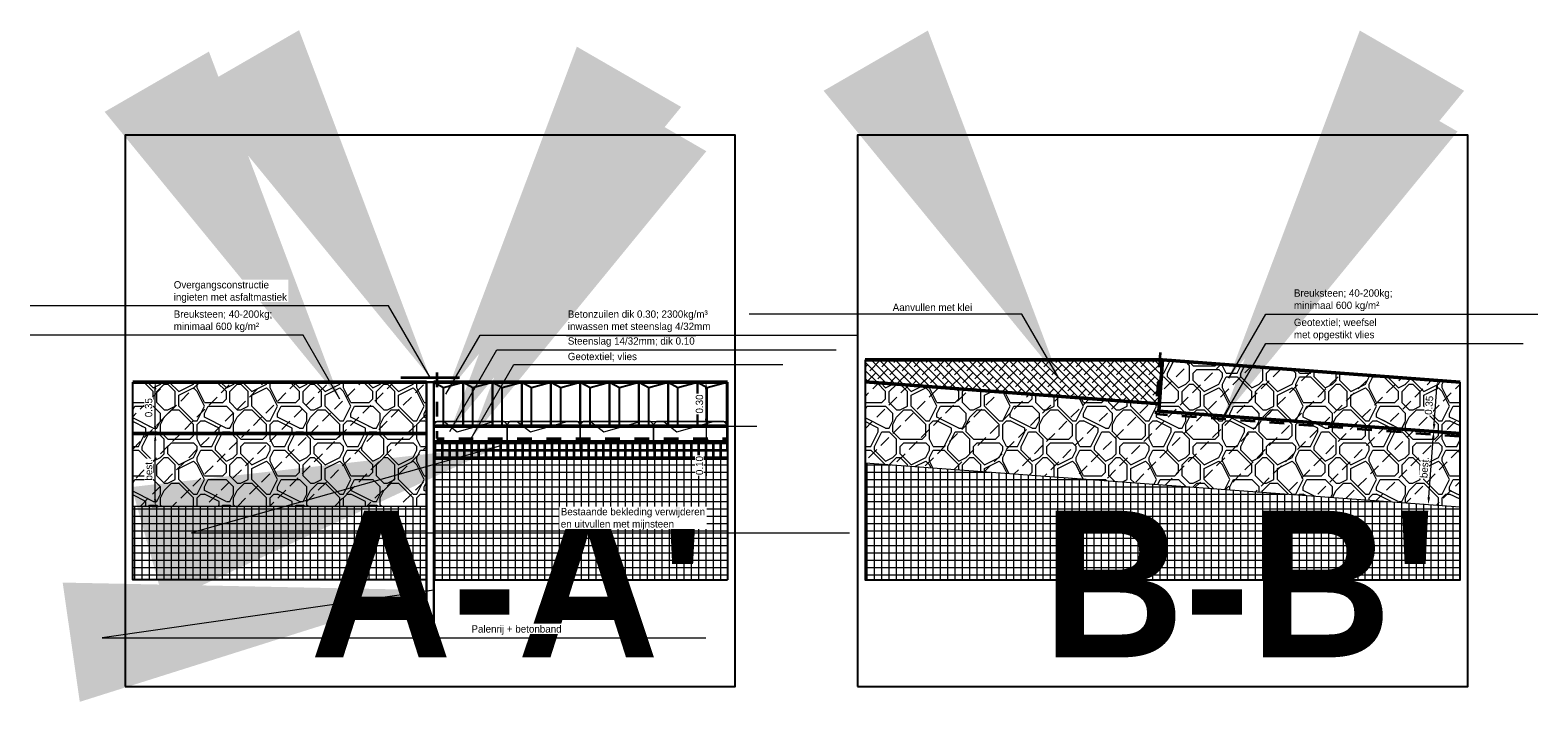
# Model space of a CAD drawing. Header units: metres. Extents: x -256 to 430, y -135 to 172.
# Tile 29 of 29: x 398.94 to 409.23, y 86.03 to 90.62. Entities that reach past the tile are written whole.
import ezdxf

# ---------------------------------------------------------------- set-up
doc = ezdxf.new("R2010")
doc.units = ezdxf.units.M
doc.header["$LTSCALE"] = 0.1
doc.linetypes.add('geotextiel', pattern=[0.2, -0.1, 0.1])
for name, color, linetype, lineweight in [('DP-BS-arcering_haringmanblokken', 25, 'Continuous', 0), ('DP-BS-arcering_klei', 253, 'Continuous', 0), ('DP-BS-arcering_kreukelberm', 253, 'Continuous', 0), ('DP-BS-arcering_mijnsteen', 253, 'Continuous', 0), ('DP-BS-profiel', 2, 'Continuous', 25), ('DP-NW-arcering_betonzuilen', 6, 'Continuous', 25), ('DP-NW-arcering_klei', 1, 'Continuous', 18), ('DP-NW-arcering_mijnsteen', 7, 'Continuous', 35), ('DP-NW-arcering_overlaging', 1, 'Continuous', 18), ('DP-NW-geotextiel-DETAIL', 150, 'geotextiel', 35), ('DP-NW-Opsluiting', 3, 'Continuous', 30), ('DP-NW-profiel', 4, 'Continuous', 50), ('DP-Uitvullaag', 1, 'Uitvullaag', 18), ('maatvoering-leadr', 7, 'Continuous', 30), ('maatvoering-lin', 7, 'Continuous', 30)]:
    doc.layers.add(name, color=color, linetype=linetype, lineweight=lineweight)
doc.layers.add('DP-NW-arcrand', color=142, linetype='Continuous', plot=False)
doc.layers.add('TO-Viewport', color=152, linetype='Continuous', plot=False)
doc.layers.add('DP-NW-asfaltmastiek', color=3, linetype='Continuous')
doc.styles.add('StagCAD', font='StagCAD.ttf')
doc.styles.add('WZE-vet', font='arialbd.ttf', dxfattribs={"width": 0.96})
doc.linetypes.add('Uitvullaag', pattern='A,0,-0.005,[191,UITVULLAAG.shx,S=0.007,R=0,X=0,Y=0],-0.5', length=0.505)
doc.dimstyles.new('GM-maatvoering', dxfattribs={"dimtxt": 2.5, "dimasz": 2.5, "dimexe": 1, "dimexo": 0, "dimgap": 1, "dimtad": 1, "dimrnd": 0.001, "dimzin": 1, "dimdsep": 46, "dimtxsty": 'StagCAD', "dimcen": 0.09, "dimclrd": 1, "dimclre": 1, "dimclrt": 7, "dimazin": 0, "dimtfac": 1, "dimtix": 1, "dimtmove": 0, "dimatfit": 3, "dimfxl": 1, "dimfxlon": 1, "dimtvp": 0.83, "dimtolj": 1, "dimtzin": 0, "dimlwd": 15, "dimlwe": 15, "dimarcsym": 0})
pattern_1 = [(90, (-200, 3e-14), (-0.05, -3e-17), []), (180, (-200, 3e-14), (4e-17, -0.05), [])]
pattern_2 = [(0, (-199.65, 0.025), (0.5, 0.5), [0.025, -0.025, 0.05, -0.4]), (0, (-199.85, 0.05), (0.5, 0.5), [0.125, -0.375]), (0, (-199.875, 0.075), (0.5, 0.5), [0.125, -0.375]), (0, (-199.65, 0.2), (0.5, 0.5), [0.025, -0.475]), (0, (-199.9, 0.25), (0.5, 0.5), [0.075, -0.425]), (0, (-199.9, 0.275), (0.5, 0.5), [0.075, -0.425]), (0, (-199.6, 0.3), (0.5, 0.5), [0.15, -0.35]), (0, (-199.625, 0.325), (0.5, 0.5), [0.15, -0.35]), (0, (-199.75, 0.375), (0.5, 0.5), [0.05, -0.45]), (0, (-199.725, 0.4), (0.5, 0.5), [0.025, -0.475]), (0, (-199.95, 0.45), (0.5, 0.5), [0.025, -0.025, 0.025, -0.425]), (90, (-199.95, 0.35), (-0.5, 0.5), [0.075, -0.425]), (90, (-199.925, 0.175), (-0.5, 0.5), [0.025, -0.05, 0.025, -0.05, 0.1, -0.25]), (90, (-199.875, 0.475), (-0.5, 0.5), [0.025, -0.475]), (90, (-199.8, 0.25), (-0.5, 0.5), [0.025, -0.475]), (90, (-199.775, 0.375), (-0.5, 0.5), [0.025, -0.475]), (90, (-199.725, 0.1), (-0.5, 0.5), [0.05, -0.45]), (90, (-199.7, 0.075), (-0.5, 0.5), [0.075, -0.425]), (90, (-199.675, 0.375), (-0.5, 0.5), [0.05, -0.025, 0.05, -0.375]), (90, (-199.65, 0.225), (-0.5, 0.5), [0.1, -0.4]), (90, (-199.625, 0.225), (-0.5, 0.5), [0.05, -0.45]), (90, (-199.575, 0.05), (-0.5, 0.5), [0.1, -0.4]), (90, (-199.55, 0.05), (-0.5, 0.5), [0.075, -0.425]), (45, (-199.75, 0.075), (0, 0.5), [0.03535533, -0.67175145]), (45, (-199.675, 0.2), (0, 0.5), [0.03535533, -0.67175145]), (45, (-199.625, 0.275), (0, 0.5), [0.03535533, -0.67175145]), (45, (-199.975, 0.325), (0, 0.5), [0.03535533, -0.67175145]), (45, (-199.925, 0.425), (0, 0.5), [0.03535533, -0.67175145]), (45, (-199.7, 0.15), (0, 0.5), [0.0707105, -0.6363963]), (45, (-199.65, 0.475), (0, 0.5), [0.0707105, -0.6363963]), (135, (-199.675, 3e-14), (-0.5, 0), [0.0707105, -0.6363963]), (135, (-199.65, 0.025), (-0.5, 0), [0.0707105, -0.6363963]), (135, (-199.575, 0.15), (-0.5, 0), [0.0707105, -0.6363963]), (135, (-199.65, 0.325), (-0.5, 0), [0.0707105, -0.6363963]), (135, (-199.625, 0.325), (-0.5, 0), [0.0707105, -0.6363963]), (135, (-199.725, 0.175), (-0.5, 0), [0.106066, -0.6010408]), (135, (-199.55, 0.15), (-0.5, 0), [0.106066, -0.6010408]), (135, (-199.725, 0.15), (-0.5, 0), [0.14142135, -0.56568543]), (135, (-199.95, 0.45), (-0.5, 0), [0.14142135, -0.56568543]), (135, (-199.95, 0.425), (-0.5, 0), [0.14142135, -0.56568543]), (135, (-199.925, 0.15), (-0.5, 0), [0.03535533, -0.67175145]), (135, (-199.925, 0.275), (-0.5, 0), [0.03535533, -0.67175145]), (26.56505, (-199.625, 0.025), (0.5, 2e-10), [0.0559017, -1.0621323]), (26.56505, (-199.725, 0.175), (0.5, 2e-10), [0.0559017, -1.0621323]), (26.56505, (-199.55, 0.125), (0.5, 2e-10), [0.1118034, -1.0062306]), (26.56505, (-199.55, 0.15), (0.5, 2e-10), [0.1118034, -1.0062306]), (63.43495, (-199.7, 0.4), (3e-11, 0.5), [0.0559, -0.559, 0.1118, -0.39133399]), (63.43495, (-199.95, 0.2), (3e-11, 0.5), [0.0559017, -1.0621323]), (63.43495, (-199.875, 3e-14), (3e-11, 0.5), [0.0559017, -1.0621323]), (63.43495, (-199.925, 0.2), (3e-11, 0.5), [0.0559017, -1.0621323]), (63.43495, (-199.675, 0.425), (3e-11, 0.5), [0.0559017, -1.0621323]), (63.43495, (-199.7, 0.4), (3e-11, 0.5), [0.0559017, -1.0621323]), (63.43495, (-199.8, 0.275), (3e-11, 0.5), [0.1118034, -1.0062306]), (63.43495, (-199.825, 0.275), (3e-11, 0.5), [0.1118034, -1.0062306]), (116.56505, (-199.9, 0.275), (-2e-10, 0.5), [0.0559017, -1.0621323]), (116.56505, (-199.875, 0.05), (-2e-10, 0.5), [0.1118034, -1.0062306]), (116.56505, (-199.875, 0.075), (-2e-10, 0.5), [0.1118034, -1.0062306]), (153.43495, (-199.775, 0.4), (-0.5, 3e-11), [0.1118034, -1.0062306]), (153.43495, (-199.725, 0.4), (-0.5, 3e-11), [0.1677051, -0.9503289]), (45, (-199.88951, 3e-14), (-0.110485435, 0.110485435), [0.078125, -0.0390625])]

# ---------------------------------------------------------------- blocks, each defined once
blk = doc.blocks.new('*D35')
at = {"layer": 'Defpoints', "color": 0, "transparency": 16777216}
for p in [(399.636, 87.865), (399.79, 87.865), (399.636, 87.365)]:
    blk.add_point(p, dxfattribs=at)
at = {"layer": 'maatvoering-lin', "color": 1, "lineweight": 15, "transparency": 16777216}
for p, q in [((399.77, 87.865), (399.81, 87.865)), ((399.79, 87.415), (399.79, 87.815)), ((399.77, 87.365), (399.81, 87.365))]:
    blk.add_line(p, q, dxfattribs=at)
at = {"layer": 'maatvoering-lin', "color": 1, "transparency": 16777216}
for points in [[(399.782, 87.815), (399.798, 87.815), (399.79, 87.865)], [(399.782, 87.415), (399.798, 87.415), (399.79, 87.365)]]:
    blk.add_solid(points, dxfattribs=at)
at = {"layer": 'maatvoering-lin', "color": 7, "transparency": 16777216, "insert": (399.745, 87.615), "char_height": 0.05, "attachment_point": 5, "rotation": 90, "style": 'StagCAD', "bg_fill": 3, "box_fill_scale": 1.1, "bg_fill_color": 256, "bg_fill_true_color": 13158600, "bg_fill_transparency": 0}
blk.add_mtext('\\A1;best.', dxfattribs=at)
blk = doc.blocks.new('*D36')
at = {"layer": 'Defpoints', "color": 0, "transparency": 16777216}
for p in [(399.636, 88.215), (399.79, 88.215), (399.636, 87.865)]:
    blk.add_point(p, dxfattribs=at)
at = {"layer": 'maatvoering-lin', "color": 1, "lineweight": 15, "transparency": 16777216}
for p, q in [((399.77, 88.215), (399.81, 88.215)), ((399.79, 87.915), (399.79, 88.165)), ((399.77, 87.865), (399.81, 87.865))]:
    blk.add_line(p, q, dxfattribs=at)
at = {"layer": 'maatvoering-lin', "color": 1, "transparency": 16777216}
for points in [[(399.782, 88.165), (399.798, 88.165), (399.79, 88.215)], [(399.782, 87.915), (399.798, 87.915), (399.79, 87.865)]]:
    blk.add_solid(points, dxfattribs=at)
at = {"layer": 'maatvoering-lin', "color": 7, "transparency": 16777216, "insert": (399.745, 88.04), "char_height": 0.05, "attachment_point": 5, "rotation": 90, "style": 'StagCAD', "bg_fill": 3, "box_fill_scale": 1.1, "bg_fill_color": 256, "bg_fill_true_color": 13158600, "bg_fill_transparency": 0}
blk.add_mtext('\\A1;0.35', dxfattribs=at)
blk = doc.blocks.new('*D37')
at = {"layer": 'Defpoints', "color": 0, "transparency": 16777216}
for p in [(403.55, 88.215), (403.696, 88.215), (403.696, 87.915)]:
    blk.add_point(p, dxfattribs=at)
at = {"layer": 'maatvoering-lin', "color": 1, "lineweight": 15, "transparency": 16777216}
for p, q in [((403.57, 88.215), (403.53, 88.215)), ((403.55, 87.965), (403.55, 88.165)), ((403.57, 87.915), (403.53, 87.915))]:
    blk.add_line(p, q, dxfattribs=at)
at = {"layer": 'maatvoering-lin', "color": 1, "transparency": 16777216}
for points in [[(403.542, 88.165), (403.558, 88.165), (403.55, 88.215)], [(403.542, 87.965), (403.558, 87.965), (403.55, 87.915)]]:
    blk.add_solid(points, dxfattribs=at)
at = {"layer": 'maatvoering-lin', "color": 7, "transparency": 16777216, "insert": (403.505, 88.065), "char_height": 0.05, "attachment_point": 5, "rotation": 90, "style": 'StagCAD', "bg_fill": 3, "box_fill_scale": 1.1, "bg_fill_color": 256, "bg_fill_true_color": 13158600, "bg_fill_transparency": 0}
blk.add_mtext('\\A1;0.30', dxfattribs=at)
blk = doc.blocks.new('*D38')
at = {"layer": 'Defpoints', "color": 0, "transparency": 16777216}
for p in [(403.696, 87.915), (403.55, 87.815), (403.696, 87.815)]:
    blk.add_point(p, dxfattribs=at)
at = {"layer": 'maatvoering-lin', "color": 1, "lineweight": 15, "transparency": 16777216}
for p, q in [((403.55, 87.965), (403.55, 88.015)), ((403.57, 87.915), (403.53, 87.915)), ((403.55, 87.915), (403.55, 87.815)), ((403.57, 87.815), (403.53, 87.815)), ((403.55, 87.765), (403.55, 87.575))]:
    blk.add_line(p, q, dxfattribs=at)
at = {"layer": 'maatvoering-lin', "color": 1, "transparency": 16777216}
for points in [[(403.542, 87.965), (403.558, 87.965), (403.55, 87.915)], [(403.542, 87.765), (403.558, 87.765), (403.55, 87.815)]]:
    blk.add_solid(points, dxfattribs=at)
at = {"layer": 'maatvoering-lin', "color": 7, "transparency": 16777216, "insert": (403.505, 87.645), "char_height": 0.05, "attachment_point": 5, "rotation": 90, "style": 'StagCAD', "bg_fill": 3, "box_fill_scale": 1.1, "bg_fill_color": 256, "bg_fill_true_color": 13158600, "bg_fill_transparency": 0}
blk.add_mtext('\\A1;0.10', dxfattribs=at)
blk = doc.blocks.new('BTZL-30-20')
blk.add_line((0.067, 0), (0.067, 0.262))
blk.add_lwpolyline([(0, 0), (0.2, 0), (0.2, 0.3), (0, 0.3), (0, 0)], close=True)
blk.add_lwpolyline([(0, 0.3), (0.067, 0.262), (0.2, 0.3)])
blk = doc.blocks.new('HB-20-50')
blk.add_lwpolyline([(0, 0), (0.5, 0), (0.5, 0.18), (0.48, 0.2), (0.02, 0.2), (0, 0.18)], close=True)
blk.add_lwpolyline([(0.07, 0.2), (0.16, 0.13), (0.41, 0.2)])
blk = doc.blocks.new('*D99')
at = {"layer": 'Defpoints', "color": 0, "transparency": 16777216}
for p in [(408.543, 88.226), (408.543, 88.226), (408.491, 87.881)]:
    blk.add_point(p, dxfattribs=at)
at = {"layer": 'maatvoering-lin', "color": 1, "lineweight": 15, "transparency": 16777216}
for p, q in [((408.543, 88.226), (408.523, 88.227)), ((408.521, 87.929), (408.539, 88.176)), ((408.497, 87.88), (408.537, 87.877))]:
    blk.add_line(p, q, dxfattribs=at)
at = {"layer": 'maatvoering-lin', "color": 1, "transparency": 16777216}
for points in [[(408.531, 88.177), (408.547, 88.176), (408.543, 88.226)], [(408.512, 87.929), (408.529, 87.928), (408.517, 87.879)]]:
    blk.add_solid(points, dxfattribs=at)
at = {"layer": 'maatvoering-lin', "color": 7, "transparency": 16777216, "insert": (408.485, 88.056), "char_height": 0.05, "attachment_point": 5, "rotation": 85.774, "style": 'StagCAD', "bg_fill": 3, "box_fill_scale": 1.1, "bg_fill_color": 256, "bg_fill_true_color": 13158600, "bg_fill_transparency": 0}
blk.add_mtext('\\A1;0.35', dxfattribs=at)
blk = doc.blocks.new('*D100')
at = {"layer": 'Defpoints', "color": 0, "transparency": 16777216}
for p in [(408.517, 87.878), (408.517, 87.878), (408.454, 87.381)]:
    blk.add_point(p, dxfattribs=at)
at = {"layer": 'maatvoering-lin', "color": 1, "lineweight": 15, "transparency": 16777216}
for p, q in [((408.484, 87.429), (408.513, 87.828)), ((408.517, 87.878), (408.497, 87.879)), ((408.46, 87.381), (408.5, 87.378))]:
    blk.add_line(p, q, dxfattribs=at)
at = {"layer": 'maatvoering-lin', "color": 1, "transparency": 16777216}
for points in [[(408.505, 87.829), (408.522, 87.827), (408.517, 87.878)], [(408.475, 87.43), (408.492, 87.428), (408.48, 87.379)]]:
    blk.add_solid(points, dxfattribs=at)
at = {"layer": 'maatvoering-lin', "color": 7, "transparency": 16777216, "insert": (408.454, 87.632), "char_height": 0.05, "attachment_point": 5, "rotation": 85.774, "style": 'StagCAD', "bg_fill": 3, "box_fill_scale": 1.1, "bg_fill_color": 256, "bg_fill_true_color": 13158600, "bg_fill_transparency": 0}
blk.add_mtext('\\A1;best.', dxfattribs=at)

msp = doc.modelspace()

# ---------------------------------------------------------------- hatches: boundary and pattern name
at = {"layer": 'DP-BS-arcering_kreukelberm'}
h = msp.add_hatch(dxfattribs=at)
h.set_pattern_fill('NATUURST', color=256, scale=0.05, pattern_type=2)
h.set_pattern_definition(pattern_2)
h.paths.add_polyline_path([(404.6363, 88.2146), (408.6963, 87.9146), (408.6963, 87.3631), (404.6363, 87.6631)])
h = msp.add_hatch(dxfattribs=at)
h.set_pattern_fill('NATUURST', color=256, scale=0.05, pattern_type=2)
h.set_pattern_definition(pattern_2)
h.paths.add_polyline_path([(401.6413, 87.9146), (399.6363, 87.9146), (399.6363, 87.3646), (401.6413, 87.3646)])
at = {"layer": 'DP-BS-arcering_mijnsteen', "lineweight": 0}
h = msp.add_hatch(dxfattribs=at)
h.set_pattern_fill('_U', color=251, scale=0.05, angle=90, double=1, pattern_type=0)
h.set_pattern_definition(pattern_1)
h.paths.add_polyline_path([(403.6963, 87.6946), (401.6913, 87.6946), (401.6913, 86.8646), (403.6963, 86.8646)])
h = msp.add_hatch(dxfattribs=at)
h.set_pattern_fill('_U', color=251, scale=0.05, angle=90, double=1, pattern_type=0)
h.set_pattern_definition(pattern_1)
h.paths.add_polyline_path([(408.6963, 86.8646), (404.6363, 86.8646), (404.6363, 87.6631), (408.6963, 87.3631)])
h = msp.add_hatch(dxfattribs=at)
h.set_pattern_fill('_U', color=251, scale=0.05, angle=90, double=1, pattern_type=0)
h.set_pattern_definition(pattern_1)
h.paths.add_polyline_path([(399.6363, 86.8646), (401.6413, 86.8646), (401.6413, 87.3646), (399.6363, 87.3646)])
at = {"layer": 'DP-NW-arcering_klei', "linetype": 'Continuous'}
h = msp.add_hatch(dxfattribs=at)
h.set_pattern_fill('KLEI_AANVULLEN', color=256, scale=0.0125, angle=90, pattern_type=2)
h.set_pattern_definition([(135, (0, 0), (-0.0276213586, -0.0276213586), []), (225, (0, 0), (-0.0276213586, -0.082864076), [0.09765625, -0.05859375])])
h.paths.add_polyline_path([(406.6663, 88.3654), (404.6363, 88.3654), (404.6363, 88.2154), (406.6441, 88.0662)])
at = {"layer": 'DP-NW-arcering_mijnsteen'}
h = msp.add_hatch(dxfattribs=at)
h.set_pattern_fill('_U', color=256, scale=0.05, angle=90, double=1, pattern_type=0)
h.set_pattern_definition([(90, (0, 0), (-0.05, -3e-17), []), (180, (0, 0), (4e-17, -0.05), [])])
h.paths.add_polyline_path([(403.6963, 87.8146), (401.6913, 87.8146), (401.6913, 87.6946), (403.6963, 87.6946)])
at = {"layer": 'DP-NW-arcering_overlaging'}
h = msp.add_hatch(dxfattribs=at)
h.set_pattern_fill('NATUURST', color=256, scale=0.05, pattern_type=2)
h.set_pattern_definition(pattern_2)
h.paths.add_polyline_path([(406.6663, 88.3654), (408.6963, 88.2146), (408.6963, 87.8646), (406.6405, 88.0164)])
h = msp.add_hatch(dxfattribs=at)
h.set_pattern_fill('NATUURST', color=256, scale=0.05, pattern_type=2)
h.set_pattern_definition(pattern_2)
h.paths.add_polyline_path([(401.6413, 88.2146), (399.6363, 88.2146), (399.6363, 87.8646), (401.6413, 87.8646)])

# ---------------------------------------------------------------- linework, layer by layer
at = {"layer": 'DP-BS-arcering_klei', "color": 251, "lineweight": 0}
for points in [[(404.6363, 87.6631), (408.6963, 87.3631)], [(401.6413, 87.3646), (399.6363, 87.3646)]]:
    msp.add_lwpolyline(points, dxfattribs=at)
at = {"layer": 'DP-BS-profiel', "color": 1, "lineweight": 0}
for points in [[(401.6913, 87.9446), (403.6963, 87.9446)], [(401.6913, 87.7446), (403.6963, 87.7446)]]:
    msp.add_lwpolyline(points, dxfattribs=at)
at = {"layer": 'DP-NW-arcrand'}
msp.add_line((401.6913, 86.8646), (403.6963, 86.8646), dxfattribs=at)
for points in [[(404.6363, 88.3654), (404.6363, 86.8646), (408.6963, 86.8646), (408.6963, 88.2146)], [(401.6413, 86.8646), (399.6363, 86.8646), (399.6363, 88.2146)], [(403.6963, 88.2146), (403.6963, 86.8646)], [(401.6913, 87.8146), (403.6963, 87.8146)]]:
    msp.add_lwpolyline(points, dxfattribs=at)
at = {"layer": 'DP-NW-asfaltmastiek', "color": 3, "lineweight": 35}
msp.add_lwpolyline([(401.4663, 88.2446), (401.8663, 88.2446)], dxfattribs=at)
at = {"layer": 'DP-NW-geotextiel-DETAIL', "ltscale": 2, "flags": 128}
for points in [[(406.65, 88.4167), (406.619, 87.9979), (408.6948, 87.8446)], [(401.7113, 88.2796), (401.7113, 87.8296), (403.6963, 87.8296)]]:
    msp.add_lwpolyline(points, dxfattribs=at)
at = {"layer": 'DP-NW-Opsluiting'}
msp.add_lwpolyline([(401.6913, 86.5686), (401.6413, 86.5686), (401.6413, 88.2146), (401.6913, 88.2146), (401.6913, 86.5686)], dxfattribs=at)
msp.add_lwpolyline([(401.6413, 86.5686), (401.6913, 86.5686), (401.6713, 86.4146), (401.6613, 86.4146)], close=True, dxfattribs=at)
at = {"layer": 'DP-NW-profiel'}
for points in [[(406.6663, 88.3654), (404.6363, 88.3654)], [(406.6663, 88.3654), (406.6405, 88.0164), (408.6963, 87.8646)], [(406.6663, 88.3654), (408.6963, 88.2146)], [(401.6413, 88.2146), (399.6363, 88.2146)], [(401.6913, 88.2146), (403.6963, 88.2146)], [(404.6363, 88.2154), (406.6441, 88.0662)], [(401.6913, 87.9146), (403.6963, 87.9146)], [(401.6413, 87.8646), (399.6363, 87.8646)], [(401.6913, 87.6946), (403.6963, 87.6946)]]:
    msp.add_lwpolyline(points, dxfattribs=at)
at = {"layer": 'DP-Uitvullaag', "ltscale": 4, "flags": 128}
msp.add_lwpolyline([(401.6913, 87.9146), (403.8963, 87.9146)], dxfattribs=at)
at = {"layer": 'TO-Viewport'}
for points in [[(399.5838, 86.1368), (403.7487, 86.1368), (403.7487, 89.899), (399.5838, 89.899), (399.5838, 86.1368)], [(404.5838, 86.1368), (408.7487, 86.1368), (408.7487, 89.899), (404.5838, 89.899), (404.5838, 86.1368)]]:
    msp.add_lwpolyline(points, dxfattribs=at)

# ---------------------------------------------------------------- block references
at = {"layer": 'DP-BS-arcering_haringmanblokken', "color": 251, "lineweight": 0}
for p in [(401.6913, 87.7446), (402.1913, 87.7446), (402.6913, 87.7446), (403.1913, 87.7446)]:
    msp.add_blockref('HB-20-50', p, dxfattribs=at)
at = {"layer": 'DP-NW-arcering_betonzuilen'}
for p in [(401.6913, 87.9146), (401.8913, 87.9146), (402.0913, 87.9146), (402.2913, 87.9146), (402.4913, 87.9146), (402.6913, 87.9146), (402.8913, 87.9146), (403.0913, 87.9146), (403.2913, 87.9146), (403.4913, 87.9146)]:
    msp.add_blockref('BTZL-30-20', p, dxfattribs=at)

# ---------------------------------------------------------------- texts
at = {"layer": 'TO-Viewport', "char_height": 1, "attachment_point": 9, "style": 'WZE-vet'}
for s, insert in [("\\A1;A-A'", (403.5487, 86.3368)), ("\\A1;B-B'", (408.5487, 86.3368))]:
    msp.add_mtext(s, dxfattribs=dict(at, insert=insert))

# ---------------------------------------------------------------- leaders
at = {"layer": 'maatvoering-leadr', "annotation_type": 0, "has_hookline": 1, "hookline_direction": 0, "text_width": 0.62}
msp.add_leader([(401.6913, 86.7949), (399.4286, 86.4703), (401.9286, 86.4703)], dimstyle='GM-maatvoering', override={"dimscale": 0, "dimgap": 1, "dimtad": 1}, dxfattribs=at)

# ---------------------------------------------------------------- next in the draw order: texts
at = {"layer": 'maatvoering-leadr', "color": 7, "char_height": 0.05, "attachment_point": 7, "style": 'StagCAD', "bg_fill": 3, "box_fill_scale": 1.2, "bg_fill_color": 256, "bg_fill_transparency": 0}
for s, insert in [('\\A1;Breuksteen; 40-200kg;\\Pminimaal 600 kg/m²', (407.5626, 88.6984)), ('\\A1;Aanvullen met klei', (404.8239, 88.6984)), ('\\A1;Breuksteen; 40-200kg;\\Pminimaal 600 kg/m²', (399.9163, 88.5548)), ('Geotextiel; vlies', (402.6063, 88.3548)), ('\\A1;Palenrij + betonband', (401.9486, 86.4903))]:
    msp.add_mtext(s, dxfattribs=dict(at, insert=insert))

# ---------------------------------------------------------------- next in the draw order: dimensions: what is measured, and where the dimension line sits
at = {"layer": 'maatvoering-lin'}
dim = msp.add_linear_dim(base=(408.5427, 88.226), p1=(408.4914, 87.8807), p2=(408.5427, 88.226), angle=85.774, dimstyle='GM-maatvoering', override={"dimtfill": 1, "dimtfillclr": 256}, dxfattribs=at)
dim.commit()
dim.dimension.update_dxf_attribs({"geometry": '*D99', "text_midpoint": (408.485, 88.0557)})
dim = msp.add_linear_dim(base=(399.7898, 87.8646), p1=(399.6363, 87.3646), p2=(399.6363, 87.8646), angle=90, text='best.', dimstyle='GM-maatvoering', override={"dimtfill": 1}, dxfattribs=at)
dim.commit()
dim.dimension.update_dxf_attribs({"geometry": '*D35', "text_midpoint": (399.7448, 87.6146)})

# ---------------------------------------------------------------- next in the draw order: texts
at = {"layer": 'maatvoering-leadr', "color": 7, "insert": (402.6063, 88.4548), "char_height": 0.05, "attachment_point": 7, "style": 'StagCAD', "bg_fill": 3, "box_fill_scale": 1.2, "bg_fill_color": 256, "bg_fill_transparency": 0}
msp.add_mtext('Steenslag 14/32mm; dik 0.10', dxfattribs=at)

# ---------------------------------------------------------------- next in the draw order: dimensions: what is measured, and where the dimension line sits
at = {"layer": 'maatvoering-lin'}
dim = msp.add_linear_dim(base=(399.7898, 88.2146), p1=(399.6363, 87.8646), p2=(399.6363, 88.2146), angle=90, dimstyle='GM-maatvoering', override={"dimtfill": 1, "dimtfillclr": 256}, dxfattribs=at)
dim.commit()
dim.dimension.update_dxf_attribs({"geometry": '*D36', "text_midpoint": (399.7448, 88.0396)})
dim = msp.add_linear_dim(base=(408.517, 87.8778), p1=(408.4545, 87.381), p2=(408.517, 87.8778), angle=85.774, text='best.', dimstyle='GM-maatvoering', override={"dimtfill": 1, "dimtfillclr": 256}, dxfattribs=at)
dim.commit()
dim.dimension.update_dxf_attribs({"geometry": '*D100', "text_midpoint": (408.4537, 87.6318)})

# ---------------------------------------------------------------- next in the draw order: leaders
at = {"layer": 'maatvoering-leadr', "annotation_type": 0, "has_hookline": 1}
for points, hookline_direction, text_width in [([(405.9582, 88.2421), (405.7063, 88.6784), (405.4039, 88.6784)], 1, 0.56), ([(407.1183, 88.2421), (407.3702, 88.6784), (407.5426, 88.6784)], 0, 0.685)]:
    msp.add_leader(points, dimstyle='GM-maatvoering', override={"dimscale": 0, "dimgap": 1, "dimtad": 1}, dxfattribs=dict(at, hookline_direction=hookline_direction, text_width=text_width))

# ---------------------------------------------------------------- next in the draw order: texts
at = {"layer": 'maatvoering-leadr', "color": 7, "char_height": 0.05, "attachment_point": 7, "style": 'StagCAD', "bg_fill": 3, "box_fill_scale": 1.2, "bg_fill_color": 256, "bg_fill_transparency": 0}
for s, insert in [('\\A1;Betonzuilen dik 0.30; 2300kg/m³\\Pinwassen met steenslag 4/32mm', (402.6063, 88.5548)), ('\\A1;Geotextiel; weefsel\\Pmet opgestikt vlies', (407.5626, 88.4984))]:
    msp.add_mtext(s, dxfattribs=dict(at, insert=insert))

# ---------------------------------------------------------------- next in the draw order: leaders
at = {"layer": 'maatvoering-leadr', "annotation_type": 0, "has_hookline": 1, "hookline_direction": 1, "text_width": 0.685}
msp.add_leader([(401.0506, 88.0985), (400.7987, 88.5348), (400.6213, 88.5348)], dimstyle='GM-maatvoering', override={"dimscale": 0, "dimgap": 1, "dimtad": 1}, dxfattribs=at)

# ---------------------------------------------------------------- next in the draw order: texts
at = {"layer": 'maatvoering-leadr', "color": 7, "insert": (399.9163, 88.7548), "char_height": 0.05, "attachment_point": 7, "style": 'StagCAD', "bg_fill": 3, "box_fill_scale": 1.2, "bg_fill_color": 256, "bg_fill_transparency": 0}
msp.add_mtext('\\A1;Overgangsconstructie\\Pingieten met asfaltmastiek', dxfattribs=at)

# ---------------------------------------------------------------- next in the draw order: leaders
at = {"layer": 'maatvoering-leadr', "annotation_type": 0, "has_hookline": 1, "hookline_direction": 0}
for points, text_width in [([(401.7744, 88.1318), (402.007, 88.5348), (402.5863, 88.5348)], 0.99), ([(407.0734, 87.9643), (407.3702, 88.4784), (407.5426, 88.4784)], 0.585), ([(401.8011, 87.8781), (402.1225, 88.4348), (402.5863, 88.4348)], 0.8525), ([(401.9463, 87.8296), (402.2379, 88.3348), (402.5863, 88.3348)], 0.4875)]:
    msp.add_leader(points, dimstyle='GM-maatvoering', override={"dimscale": 0, "dimgap": 1, "dimtad": 1}, dxfattribs=dict(at, text_width=text_width))

# ---------------------------------------------------------------- next in the draw order: dimensions: what is measured, and where the dimension line sits
at = {"layer": 'maatvoering-lin'}
dim = msp.add_linear_dim(base=(403.5498, 88.2146), p1=(403.6963, 87.9146), p2=(403.6963, 88.2146), angle=90, dimstyle='GM-maatvoering', override={"dimtfill": 1, "dimtfillclr": 8}, dxfattribs=at)
dim.commit()
dim.dimension.update_dxf_attribs({"geometry": '*D37', "text_midpoint": (403.5048, 88.0646)})

# ---------------------------------------------------------------- next in the draw order: leaders
at = {"layer": 'maatvoering-leadr', "annotation_type": 0, "has_hookline": 1, "hookline_direction": 1, "text_width": 0.81}
msp.add_leader([(401.6663, 88.2446), (401.3832, 88.7348), (400.7463, 88.7348)], dimstyle='GM-maatvoering', override={"dimscale": 0, "dimgap": 1, "dimtad": 1}, dxfattribs=at)

# ---------------------------------------------------------------- next in the draw order: dimensions: what is measured, and where the dimension line sits
at = {"layer": 'maatvoering-lin'}
dim = msp.add_linear_dim(base=(403.5498, 87.8146), p1=(403.6963, 87.9146), p2=(403.6963, 87.8146), angle=90, dimstyle='GM-maatvoering', override={"dimtfill": 1}, dxfattribs=at)
dim.commit()
dim.dimension.update_dxf_attribs({"geometry": '*D38', "text_midpoint": (403.5498, 87.6446), "dimtype": 160})

# ---------------------------------------------------------------- next in the draw order: leaders
at = {"layer": 'maatvoering-leadr', "annotation_type": 0, "has_hookline": 1, "hookline_direction": 0, "text_width": 0.99}
msp.add_leader([(402.1465, 87.7791), (400.0383, 87.187), (402.5383, 87.187)], dimstyle='GM-maatvoering', override={"dimscale": 0, "dimgap": 1, "dimtad": 1}, dxfattribs=at)

# ---------------------------------------------------------------- next in the draw order: texts
at = {"layer": 'maatvoering-leadr', "color": 7, "insert": (402.5583, 87.207), "char_height": 0.05, "attachment_point": 7, "style": 'StagCAD', "bg_fill": 3, "box_fill_scale": 1.2, "bg_fill_color": 256, "bg_fill_transparency": 0}
msp.add_mtext('Bestaande bekleding verwijderen\\Pen uitvullen met mijnsteen', dxfattribs=at)

doc.saveas('drawing.dxf')
